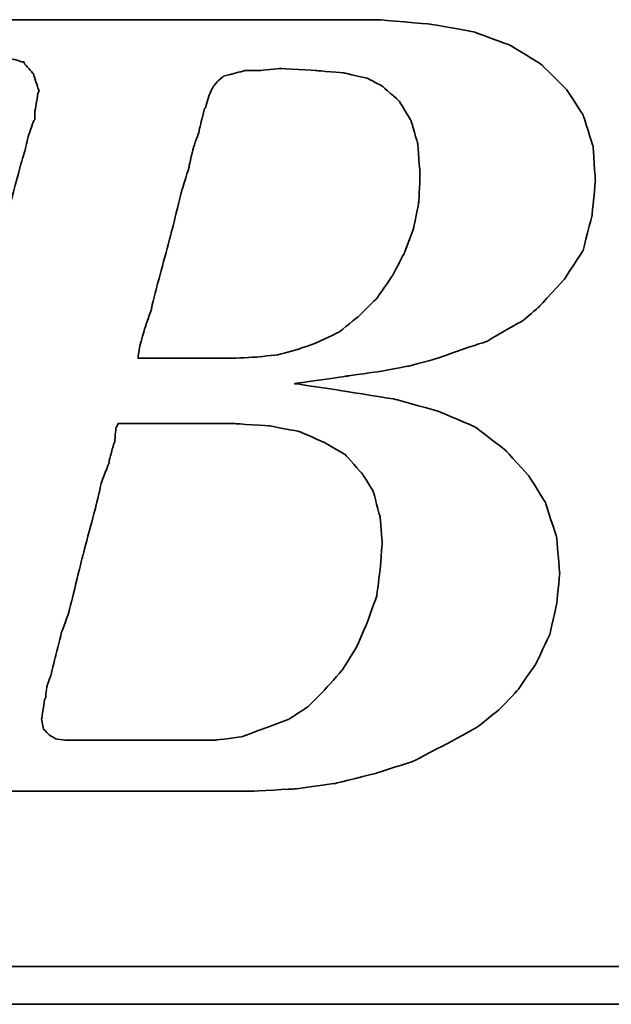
# Model space of a CAD drawing. Header units: millimetres. Extents: x 452 to 870, y -237 to -81.
# Tile 31 of 50: x 754.69 to 759.23, y -187.79 to -180.22. Entities that reach past the tile are written whole.
import ezdxf

# ---------------------------------------------------------------- set-up
doc = ezdxf.new("R2010")
doc.units = ezdxf.units.MM
doc.layers.add('DIM', color=4, linetype='CONTINUOUS')
doc.layers.add('layer 1', color=7, linetype='CONTINUOUS')

# ---------------------------------------------------------------- blocks, each defined once
blk = doc.blocks.new('TBI MOTION logo(完整正式版)')
at = {"layer": 'layer 1', "color": 22, "lineweight": 35}
for points, knots in [([(-64.65375, -6.86375), (-64.65375, -6.86375), (-64.84375, -7.29625), (-64.84375, -7.29625), (-64.84375, -7.29625), (-64.84375, -7.29625), (-64.86875, -7.34375), (-64.86875, -7.34375), (-64.86875, -7.34375), (-64.86875, -7.34375), (-64.86875, -7.36875), (-64.86875, -7.36875), (-64.86875, -7.36875), (-64.86875, -7.36875), (-65.15375, -7.65375), (-65.15375, -7.65375), (-65.15375, -7.65375), (-65.15375, -7.65375), (-65.17875, -7.65375), (-65.17875, -7.65375), (-65.17875, -7.65375), (-65.17875, -7.65375), (-65.20375, -7.67875), (-65.20375, -7.67875), (-65.20375, -7.67875), (-65.20375, -7.67875), (-65.58875, -7.87125), (-65.58875, -7.87125), (-65.58875, -7.87125), (-65.58875, -7.87125), (-65.63375, -7.87125), (-65.63375, -7.87125), (-65.63375, -7.87125), (-65.63375, -7.87125), (-65.65875, -7.89375), (-65.65875, -7.89375), (-65.65875, -7.89375), (-65.65875, -7.89375), (-66.09375, -7.94375), (-66.09375, -7.94375), (-66.09375, -7.94375), (-66.09375, -7.94375), (-66.11375, -7.94375), (-66.11375, -7.94375), (-66.11375, -7.94375), (-66.11375, -7.94375), (-66.16375, -7.94375), (-66.16375, -7.94375), (-66.16375, -7.94375), (-66.16375, -7.94375), (-66.30875, -7.94375), (-66.30875, -7.94375), (-66.30875, -7.94375), (-66.30875, -7.94375), (-66.69375, -7.94375), (-66.69375, -7.94375), (-66.69375, -7.94375), (-66.69375, -7.94375), (-67.07375, -7.94375), (-67.07375, -7.94375), (-67.07375, -7.94375), (-67.07375, -7.94375), (-67.12375, -7.94375), (-67.12375, -7.94375), (-67.12375, -7.94375), (-67.12375, -7.94375), (-67.12375, -7.96625), (-67.12375, -7.96625), (-67.12375, -7.96625), (-67.12375, -7.96625), (-67.14875, -7.99125), (-67.14875, -7.99125), (-67.14875, -7.99125), (-67.14875, -7.99125), (-67.24375, -8.34875), (-67.24375, -8.34875), (-67.24375, -8.34875), (-67.24375, -8.34875), (-67.31375, -8.68625), (-67.31375, -8.68625), (-67.31375, -8.68625), (-67.31375, -8.68625), (-67.26875, -8.68625), (-67.26875, -8.68625), (-67.26875, -8.68625), (-67.26875, -8.68625), (-67.07375, -8.68625), (-67.07375, -8.68625), (-67.07375, -8.68625), (-67.07375, -8.68625), (-66.54875, -8.68625), (-66.54875, -8.68625), (-66.54875, -8.68625), (-66.54875, -8.68625), (-65.82625, -8.68625), (-65.82625, -8.68625), (-65.82625, -8.68625), (-65.82625, -8.68625), (-65.01375, -8.68625), (-65.01375, -8.68625), (-65.01375, -8.68625), (-65.01375, -8.68625), (-64.05375, -8.68625), (-64.05375, -8.68625), (-64.05375, -8.68625), (-64.05375, -8.68625), (-62.08375, -8.68625), (-62.08375, -8.68625), (-62.08375, -8.68625), (-62.08375, -8.68625), (-60.06875, -8.68625), (-60.06875, -8.68625), (-60.06875, -8.68625), (-60.06875, -8.68625), (-59.10875, -8.68625), (-59.10875, -8.68625), (-59.10875, -8.68625), (-59.10875, -8.68625), (-58.29375, -8.68625), (-58.29375, -8.68625), (-58.29375, -8.68625), (-58.29375, -8.68625), (-57.57375, -8.68625), (-57.57375, -8.68625), (-57.57375, -8.68625), (-57.57375, -8.68625), (-57.04875, -8.68625), (-57.04875, -8.68625), (-57.04875, -8.68625), (-57.04875, -8.68625), (-56.85375, -8.68625), (-56.85375, -8.68625), (-56.85375, -8.68625), (-56.85375, -8.68625), (-56.70875, -8.68625), (-56.70875, -8.68625), (-56.70875, -8.68625), (-56.70875, -8.68625), (-56.61375, -8.68625), (-56.61375, -8.68625), (-56.61375, -8.68625), (-56.61375, -8.68625), (-56.56875, -8.68625), (-56.56875, -8.68625), (-56.56875, -8.68625), (-56.56875, -8.68625), (-55.65375, -8.63875), (-55.65375, -8.63875), (-55.65375, -8.63875), (-55.65375, -8.63875), (-54.76875, -8.51875), (-54.76875, -8.51875), (-54.76875, -8.51875), (-54.76875, -8.51875), (-53.90375, -8.30375), (-53.90375, -8.30375), (-53.90375, -8.30375), (-53.90375, -8.30375), (-53.08875, -8.03875), (-53.08875, -8.03875), (-53.08875, -8.03875), (-53.08875, -8.03875), (-52.34375, -7.65375), (-52.34375, -7.65375), (-52.34375, -7.65375), (-52.34375, -7.65375), (-51.69875, -7.29625), (-51.69875, -7.29625), (-51.69875, -7.29625), (-51.69875, -7.29625), (-51.21875, -6.91125), (-51.21875, -6.91125), (-51.21875, -6.91125), (-51.21875, -6.91125), (-50.83375, -6.50375), (-50.83375, -6.50375), (-50.83375, -6.50375), (-50.83375, -6.50375), (-50.44875, -5.94875), (-50.44875, -5.94875), (-50.44875, -5.94875), (-50.44875, -5.94875), (-50.13875, -5.30375), (-50.13875, -5.30375), (-50.13875, -5.30375), (-50.13875, -5.30375), (-49.99375, -4.65375), (-49.99375, -4.65375), (-49.99375, -4.65375), (-49.99375, -4.65375), (-49.92375, -3.98375), (-49.92375, -3.98375), (-49.92375, -3.98375), (-49.92375, -3.98375), (-49.99375, -3.19374), (-49.99375, -3.19374), (-49.99375, -3.19374), (-49.99375, -3.19374), (-50.23374, -2.44874), (-50.23374, -2.44874), (-50.23374, -2.44874), (-50.23374, -2.44874), (-50.59375, -1.87374), (-50.59375, -1.87374), (-50.59375, -1.87374), (-50.59375, -1.87374), (-51.09875, -1.31874), (-51.09875, -1.31874), (-51.09875, -1.31874), (-51.09875, -1.31874), (-51.74375, -0.81875), (-51.74375, -0.81875), (-51.74375, -0.81875), (-51.74375, -0.81875), (-52.53875, -0.48125), (-52.53875, -0.48125), (-52.53875, -0.48125), (-52.53875, -0.48125), (-53.47375, -0.21875), (-53.47375, -0.21875), (-53.47375, -0.21875), (-53.47375, -0.21875), (-54.52875, -0.04874), (-54.52875, -0.04874), (-54.52875, -0.04874), (-54.52875, -0.04874), (-55.65375, 0.12125), (-55.65375, 0.12125), (-55.65375, 0.12125), (-55.65375, 0.12125), (-54.50375, 0.28624), (-54.50375, 0.28624), (-54.50375, 0.28624), (-54.50375, 0.28624), (-53.83375, 0.38124), (-53.83375, 0.38124), (-53.83375, 0.38124), (-53.83375, 0.38124), (-53.18375, 0.50125), (-53.18375, 0.50125), (-53.18375, 0.50125), (-53.18375, 0.50125), (-52.55875, 0.66874), (-52.55875, 0.66874), (-52.55875, 0.66874), (-52.55875, 0.66874), (-52.03375, 0.86124), (-52.03375, 0.86124), (-52.03375, 0.86124), (-52.03375, 0.86124), (-51.50374, 1.03124), (-51.50374, 1.03124), (-51.50374, 1.03124), (-51.50374, 1.03124), (-51.09875, 1.27125), (-51.09875, 1.27125), (-51.09875, 1.27125), (-51.09875, 1.27125), (-50.71375, 1.48624), (-50.71375, 1.48624), (-50.71375, 1.48624), (-50.71375, 1.48624), (-50.37625, 1.77625), (-50.37625, 1.77625), (-50.37625, 1.77625), (-50.37625, 1.77625), (-49.82375, 2.37625), (-49.82375, 2.37625), (-49.82375, 2.37625), (-49.82375, 2.37625), (-49.41875, 2.99625), (-49.41875, 2.99625), (-49.41875, 2.99625), (-49.41875, 2.99625), (-49.22375, 3.76625), (-49.22375, 3.76625), (-49.22375, 3.76625), (-49.22375, 3.76625), (-49.15375, 4.50874), (-49.15375, 4.50874), (-49.15375, 4.50874), (-49.15375, 4.50874), (-49.20375, 5.25125), (-49.20375, 5.25125), (-49.20375, 5.25125), (-49.20375, 5.25125), (-49.41875, 5.92625), (-49.41875, 5.92625), (-49.41875, 5.92625), (-49.41875, 5.92625), (-49.77875, 6.47625), (-49.77875, 6.47625), (-49.77875, 6.47625), (-49.77875, 6.47625), (-50.33125, 7.02624), (-50.33125, 7.02624), (-50.33125, 7.02624), (-50.33125, 7.02624), (-51.00125, 7.43625), (-51.00125, 7.43625), (-51.00125, 7.43625), (-51.00125, 7.43625), (-51.79375, 7.72625), (-51.79375, 7.72625), (-51.79375, 7.72625), (-51.79375, 7.72625), (-52.72875, 7.89124), (-52.72875, 7.89124), (-52.72875, 7.89124), (-52.72875, 7.89124), (-53.83375, 7.98625), (-53.83375, 7.98625), (-53.83375, 7.98625), (-53.83375, 7.98625), (-53.92875, 7.98625), (-53.92875, 7.98625), (-53.92875, 7.98625), (-53.92875, 7.98625), (-54.26375, 7.98625), (-54.26375, 7.98625), (-54.26375, 7.98625), (-54.26375, 7.98625), (-54.74375, 7.98625), (-54.74375, 7.98625), (-54.74375, 7.98625), (-54.74375, 7.98625), (-55.36875, 7.98625), (-55.36875, 7.98625), (-55.36875, 7.98625), (-55.36875, 7.98625), (-56.13375, 7.98625), (-56.13375, 7.98625), (-56.13375, 7.98625), (-56.13375, 7.98625), (-56.94875, 7.98625), (-56.94875, 7.98625), (-56.94875, 7.98625), (-56.94875, 7.98625), (-58.77625, 7.98625), (-58.77625, 7.98625), (-58.77625, 7.98625), (-58.77625, 7.98625), (-60.59875, 7.98625), (-60.59875, 7.98625), (-60.59875, 7.98625), (-60.59875, 7.98625), (-61.41375, 7.98625), (-61.41375, 7.98625), (-61.41375, 7.98625), (-61.41375, 7.98625), (-62.17875, 7.98625), (-62.17875, 7.98625), (-62.17875, 7.98625), (-62.17875, 7.98625), (-62.80375, 7.98625), (-62.80375, 7.98625), (-62.80375, 7.98625), (-62.80375, 7.98625), (-63.30625, 7.98625), (-63.30625, 7.98625), (-63.30625, 7.98625), (-63.30625, 7.98625), (-63.57375, 7.98625), (-63.57375, 7.98625), (-63.57375, 7.98625), (-63.57375, 7.98625), (-63.57375, 7.96375), (-63.57375, 7.96375), (-63.57375, 7.96375), (-63.57375, 7.96375), (-63.59875, 7.94125), (-63.59875, 7.94125), (-63.59875, 7.94125), (-63.59875, 7.94125), (-63.69375, 7.55625), (-63.69375, 7.55625), (-63.69375, 7.55625), (-63.69375, 7.55625), (-63.76375, 7.24624), (-63.76375, 7.24624), (-63.76375, 7.24624), (-63.76375, 7.24624), (-63.23875, 7.24624), (-63.23875, 7.24624), (-63.23875, 7.24624), (-63.23875, 7.24624), (-62.75875, 7.24624), (-62.75875, 7.24624), (-62.75875, 7.24624), (-62.75875, 7.24624), (-62.61125, 7.24624), (-62.61125, 7.24624), (-62.61125, 7.24624), (-62.61125, 7.24624), (-62.56625, 7.24624), (-62.56625, 7.24624), (-62.56625, 7.24624), (-62.56625, 7.24624), (-62.22875, 7.24624), (-62.22875, 7.24624), (-62.22875, 7.24624), (-62.22875, 7.24624), (-62.20375, 7.24624), (-62.20375, 7.24624), (-62.20375, 7.24624), (-62.20375, 7.24624), (-62.17875, 7.21875), (-62.17875, 7.21875), (-62.17875, 7.21875), (-62.17875, 7.21875), (-61.96375, 7.17125), (-61.96375, 7.17125), (-61.96375, 7.17125), (-61.96375, 7.17125), (-61.72375, 7.12624), (-61.72375, 7.12624), (-61.72375, 7.12624), (-61.72375, 7.12624), (-61.70375, 7.12624), (-61.70375, 7.12624), (-61.70375, 7.12624), (-61.70375, 7.12624), (-61.55875, 7.07624), (-61.55875, 7.07624), (-61.55875, 7.07624), (-61.55875, 7.07624), (-61.50875, 7.07624), (-61.50875, 7.07624), (-61.50875, 7.07624), (-61.50875, 7.07624), (-61.48375, 7.02624), (-61.48375, 7.02624), (-61.48375, 7.02624), (-61.48375, 7.02624), (-61.31875, 6.83375), (-61.31875, 6.83375), (-61.31875, 6.83375), (-61.31875, 6.83375), (-61.29375, 6.81125), (-61.29375, 6.81125), (-61.29375, 6.81125), (-61.29375, 6.81125), (-61.29375, 6.78625), (-61.29375, 6.78625), (-61.29375, 6.78625), (-61.29375, 6.78625), (-61.19875, 6.50124), (-61.19875, 6.50124), (-61.19875, 6.50124), (-61.19875, 6.50124), (-61.17375, 6.45124), (-61.17375, 6.45124), (-61.17375, 6.45124), (-61.17375, 6.45124), (-61.19875, 6.40625), (-61.19875, 6.40625), (-61.19875, 6.40625), (-61.19875, 6.40625), (-61.26875, 5.99624), (-61.26875, 5.99624), (-61.26875, 5.99624), (-61.26875, 5.99624), (-61.26875, 5.85125), (-61.26875, 5.85125), (-61.26875, 5.85125), (-61.26875, 5.85125), (-61.26875, 5.82625), (-61.26875, 5.82625), (-61.26875, 5.82625), (-61.26875, 5.82625), (-61.29375, 5.80625), (-61.29375, 5.80625), (-61.29375, 5.80625), (-61.29375, 5.80625), (-61.34125, 5.66125), (-61.34125, 5.66125), (-61.34125, 5.66125), (-61.34125, 5.66125), (-61.41375, 5.44625), (-61.41375, 5.44625), (-61.41375, 5.44625), (-61.41375, 5.44625), (-61.48375, 5.15625), (-61.48375, 5.15625), (-61.48375, 5.15625), (-61.48375, 5.15625), (-61.58375, 4.82124), (-61.58375, 4.82124), (-61.58375, 4.82124), (-61.58375, 4.82124), (-61.79875, 4.00375), (-61.79875, 4.00375), (-61.79875, 4.00375), (-61.79875, 4.00375), (-62.05875, 2.99625), (-62.05875, 2.99625), (-62.05875, 2.99625), (-62.05875, 2.99625), (-62.34875, 1.91625), (-62.34875, 1.91625), (-62.34875, 1.91625), (-62.34875, 1.91625), (-62.97375, -0.41124), (-62.97375, -0.41124), (-62.97375, -0.41124), (-62.97375, -0.41124), (-63.59875, -2.75875), (-63.59875, -2.75875), (-63.59875, -2.75875), (-63.59875, -2.75875), (-63.88375, -3.86374), (-63.88375, -3.86374), (-63.88375, -3.86374), (-63.88375, -3.86374), (-64.14875, -4.82374), (-64.14875, -4.82374), (-64.14875, -4.82374), (-64.14875, -4.82374), (-64.36375, -5.64125), (-64.36375, -5.64125), (-64.36375, -5.64125), (-64.36375, -5.64125), (-64.43625, -5.97625), (-64.43625, -5.97625), (-64.43625, -5.97625), (-64.43625, -5.97625), (-64.50875, -6.28625), (-64.50875, -6.28625), (-64.50875, -6.28625), (-64.50875, -6.28625), (-64.50875, -6.30875), (-64.50875, -6.30875), (-64.50875, -6.30875), (-64.50875, -6.30875), (-64.57875, -6.50375), (-64.57875, -6.50375), (-64.57875, -6.50375), (-64.57875, -6.50375), (-64.62875, -6.69625), (-64.62875, -6.69625), (-64.62875, -6.69625), (-64.62875, -6.69625), (-64.62875, -6.76875), (-64.62875, -6.76875), (-64.62875, -6.76875), (-64.62875, -6.76875), (-64.62875, -6.81375), (-64.62875, -6.81375), (-64.62875, -6.81375), (-64.62875, -6.81375), (-64.62875, -6.83875), (-64.62875, -6.83875), (-64.62875, -6.83875), (-64.62875, -6.83875), (-64.65375, -6.86375), (-64.65375, -6.86375)], [0, 0, 0, 0, 0.00719424, 0.00719424, 0.00719424, 0.00719425, 0.01438849, 0.01438849, 0.01438849, 0.0143885, 0.02158273, 0.02158273, 0.02158273, 0.02158274, 0.02877698, 0.02877698, 0.02877698, 0.02877699, 0.03597122, 0.03597122, 0.03597122, 0.03597123, 0.04316547, 0.04316547, 0.04316547, 0.04316548, 0.05035971, 0.05035971, 0.05035971, 0.05035972, 0.05755396, 0.05755396, 0.05755396, 0.05755397, 0.0647482, 0.0647482, 0.0647482, 0.06474821, 0.07194245, 0.07194245, 0.07194245, 0.07194246, 0.07913669, 0.07913669, 0.07913669, 0.0791367, 0.08633094, 0.08633094, 0.08633094, 0.08633095, 0.09352518, 0.09352518, 0.09352518, 0.09352519, 0.10071942, 0.10071942, 0.10071942, 0.10071943, 0.10791367, 0.10791367, 0.10791367, 0.10791368, 0.11510791, 0.11510791, 0.11510791, 0.11510792, 0.12230216, 0.12230216, 0.12230216, 0.12230217, 0.1294964, 0.1294964, 0.1294964, 0.12949641, 0.13669065, 0.13669065, 0.13669065, 0.13669066, 0.14388489, 0.14388489, 0.14388489, 0.1438849, 0.15107914, 0.15107914, 0.15107914, 0.15107915, 0.15827338, 0.15827338, 0.15827338, 0.15827339, 0.16546763, 0.16546763, 0.16546763, 0.16546764, 0.17266187, 0.17266187, 0.17266187, 0.17266188, 0.17985612, 0.17985612, 0.17985612, 0.17985613, 0.18705036, 0.18705036, 0.18705036, 0.18705037, 0.1942446, 0.1942446, 0.1942446, 0.19424461, 0.20143885, 0.20143885, 0.20143885, 0.20143886, 0.20863309, 0.20863309, 0.20863309, 0.2086331, 0.21582734, 0.21582734, 0.21582734, 0.21582735, 0.22302158, 0.22302158, 0.22302158, 0.22302159, 0.23021583, 0.23021583, 0.23021583, 0.23021584, 0.23741007, 0.23741007, 0.23741007, 0.23741008, 0.24460432, 0.24460432, 0.24460432, 0.24460433, 0.25179856, 0.25179856, 0.25179856, 0.25179857, 0.25899281, 0.25899281, 0.25899281, 0.25899282, 0.26618705, 0.26618705, 0.26618705, 0.26618706, 0.27338129, 0.27338129, 0.27338129, 0.2733813, 0.28057554, 0.28057554, 0.28057554, 0.28057555, 0.28776978, 0.28776978, 0.28776978, 0.28776979, 0.29496403, 0.29496403, 0.29496403, 0.29496404, 0.30215827, 0.30215827, 0.30215827, 0.30215828, 0.30935252, 0.30935252, 0.30935252, 0.30935253, 0.31654676, 0.31654676, 0.31654676, 0.31654677, 0.32374101, 0.32374101, 0.32374101, 0.32374102, 0.33093525, 0.33093525, 0.33093525, 0.33093526, 0.3381295, 0.3381295, 0.3381295, 0.33812951, 0.34532374, 0.34532374, 0.34532374, 0.34532375, 0.35251799, 0.35251799, 0.35251799, 0.352518, 0.35971223, 0.35971223, 0.35971223, 0.35971224, 0.36690647, 0.36690647, 0.36690647, 0.36690648, 0.37410072, 0.37410072, 0.37410072, 0.37410073, 0.38129496, 0.38129496, 0.38129496, 0.38129497, 0.38848921, 0.38848921, 0.38848921, 0.38848922, 0.39568345, 0.39568345, 0.39568345, 0.39568346, 0.4028777, 0.4028777, 0.4028777, 0.40287771, 0.41007194, 0.41007194, 0.41007194, 0.41007195, 0.41726619, 0.41726619, 0.41726619, 0.4172662, 0.42446043, 0.42446043, 0.42446043, 0.42446044, 0.43165468, 0.43165468, 0.43165468, 0.43165469, 0.43884892, 0.43884892, 0.43884892, 0.43884893, 0.44604317, 0.44604317, 0.44604317, 0.44604318, 0.45323741, 0.45323741, 0.45323741, 0.45323742, 0.46043165, 0.46043165, 0.46043165, 0.46043166, 0.4676259, 0.4676259, 0.4676259, 0.46762591, 0.47482014, 0.47482014, 0.47482014, 0.47482015, 0.48201439, 0.48201439, 0.48201439, 0.4820144, 0.48920863, 0.48920863, 0.48920863, 0.48920864, 0.49640288, 0.49640288, 0.49640288, 0.49640289, 0.50359712, 0.50359712, 0.50359712, 0.50359713, 0.51079137, 0.51079137, 0.51079137, 0.51079138, 0.51798561, 0.51798561, 0.51798561, 0.51798562, 0.52517986, 0.52517986, 0.52517986, 0.52517987, 0.5323741, 0.5323741, 0.5323741, 0.53237411, 0.53956835, 0.53956835, 0.53956835, 0.53956836, 0.54676259, 0.54676259, 0.54676259, 0.5467626, 0.55395683, 0.55395683, 0.55395683, 0.55395684, 0.56115108, 0.56115108, 0.56115108, 0.56115109, 0.56834532, 0.56834532, 0.56834532, 0.56834533, 0.57553957, 0.57553957, 0.57553957, 0.57553958, 0.58273381, 0.58273381, 0.58273381, 0.58273382, 0.58992806, 0.58992806, 0.58992806, 0.58992807, 0.5971223, 0.5971223, 0.5971223, 0.59712231, 0.60431655, 0.60431655, 0.60431655, 0.60431656, 0.61151079, 0.61151079, 0.61151079, 0.6115108, 0.61870504, 0.61870504, 0.61870504, 0.61870505, 0.62589928, 0.62589928, 0.62589928, 0.62589929, 0.63309353, 0.63309353, 0.63309353, 0.63309354, 0.64028777, 0.64028777, 0.64028777, 0.64028778, 0.64748201, 0.64748201, 0.64748201, 0.64748202, 0.65467626, 0.65467626, 0.65467626, 0.65467627, 0.6618705, 0.6618705, 0.6618705, 0.66187051, 0.66906475, 0.66906475, 0.66906475, 0.66906476, 0.67625899, 0.67625899, 0.67625899, 0.676259, 0.68345324, 0.68345324, 0.68345324, 0.68345325, 0.69064748, 0.69064748, 0.69064748, 0.69064749, 0.69784173, 0.69784173, 0.69784173, 0.69784174, 0.70503597, 0.70503597, 0.70503597, 0.70503598, 0.71223022, 0.71223022, 0.71223022, 0.71223023, 0.71942446, 0.71942446, 0.71942446, 0.71942447, 0.72661871, 0.72661871, 0.72661871, 0.72661872, 0.73381295, 0.73381295, 0.73381295, 0.73381296, 0.74100719, 0.74100719, 0.74100719, 0.7410072, 0.74820144, 0.74820144, 0.74820144, 0.74820145, 0.75539568, 0.75539568, 0.75539568, 0.75539569, 0.76258993, 0.76258993, 0.76258993, 0.76258994, 0.76978417, 0.76978417, 0.76978417, 0.76978418, 0.77697842, 0.77697842, 0.77697842, 0.77697843, 0.78417266, 0.78417266, 0.78417266, 0.78417267, 0.79136691, 0.79136691, 0.79136691, 0.79136692, 0.79856115, 0.79856115, 0.79856115, 0.79856116, 0.8057554, 0.8057554, 0.8057554, 0.80575541, 0.81294964, 0.81294964, 0.81294964, 0.81294965, 0.82014388, 0.82014388, 0.82014388, 0.82014389, 0.82733813, 0.82733813, 0.82733813, 0.82733814, 0.83453237, 0.83453237, 0.83453237, 0.83453238, 0.84172662, 0.84172662, 0.84172662, 0.84172663, 0.84892086, 0.84892086, 0.84892086, 0.84892087, 0.85611511, 0.85611511, 0.85611511, 0.85611512, 0.86330935, 0.86330935, 0.86330935, 0.86330936, 0.8705036, 0.8705036, 0.8705036, 0.87050361, 0.87769784, 0.87769784, 0.87769784, 0.87769785, 0.88489209, 0.88489209, 0.88489209, 0.8848921, 0.89208633, 0.89208633, 0.89208633, 0.89208634, 0.89928058, 0.89928058, 0.89928058, 0.89928059, 0.90647482, 0.90647482, 0.90647482, 0.90647483, 0.91366906, 0.91366906, 0.91366906, 0.91366907, 0.92086331, 0.92086331, 0.92086331, 0.92086332, 0.92805755, 0.92805755, 0.92805755, 0.92805756, 0.9352518, 0.9352518, 0.9352518, 0.93525181, 0.94244604, 0.94244604, 0.94244604, 0.94244605, 0.94964029, 0.94964029, 0.94964029, 0.9496403, 0.95683453, 0.95683453, 0.95683453, 0.95683454, 0.96402878, 0.96402878, 0.96402878, 0.96402879, 0.97122302, 0.97122302, 0.97122302, 0.97122303, 0.97841727, 0.97841727, 0.97841727, 0.97841728, 0.98561151, 0.98561151, 0.98561151, 0.98561152, 0.99280576, 0.99280576, 0.99280576, 0.99280577, 1, 1, 1, 1]), ([(-57.50375, 6.35625), (-57.50375, 6.35625), (-57.57375, 6.11625), (-57.57375, 6.11625), (-57.57375, 6.11625), (-57.57375, 6.11625), (-57.57375, 6.09125), (-57.57375, 6.09125), (-57.57375, 6.09125), (-57.57375, 6.09125), (-57.59875, 6.06625), (-57.59875, 6.06625), (-57.59875, 6.06625), (-57.59875, 6.06625), (-57.64875, 5.87625), (-57.64875, 5.87625), (-57.64875, 5.87625), (-57.64875, 5.87625), (-57.71875, 5.58875), (-57.71875, 5.58875), (-57.71875, 5.58875), (-57.71875, 5.58875), (-57.71875, 5.56625), (-57.71875, 5.56625), (-57.71875, 5.56625), (-57.71875, 5.56625), (-57.83875, 5.23125), (-57.83875, 5.23125), (-57.83875, 5.23125), (-57.83875, 5.23125), (-57.93625, 4.82124), (-57.93625, 4.82124), (-57.93625, 4.82124), (-57.93625, 4.82124), (-57.93625, 4.79624), (-57.93625, 4.79624), (-57.93625, 4.79624), (-57.93625, 4.79624), (-58.07875, 4.34125), (-58.07875, 4.34125), (-58.07875, 4.34125), (-58.07875, 4.34125), (-58.34375, 3.28625), (-58.34375, 3.28625), (-58.34375, 3.28625), (-58.34375, 3.28625), (-58.62875, 2.23124), (-58.62875, 2.23124), (-58.62875, 2.23124), (-58.62875, 2.23124), (-58.74875, 1.75125), (-58.74875, 1.75125), (-58.74875, 1.75125), (-58.74875, 1.75125), (-58.74875, 1.72625), (-58.74875, 1.72625), (-58.74875, 1.72625), (-58.74875, 1.72625), (-58.89375, 1.31625), (-58.89375, 1.31625), (-58.89375, 1.31625), (-58.89375, 1.31625), (-58.98875, 0.98124), (-58.98875, 0.98124), (-58.98875, 0.98124), (-58.98875, 0.98124), (-59.03875, 0.71625), (-59.03875, 0.71625), (-59.03875, 0.71625), (-59.03875, 0.71625), (-59.03875, 0.66874), (-59.03875, 0.66874), (-59.03875, 0.66874), (-59.03875, 0.66874), (-58.91875, 0.66874), (-58.91875, 0.66874), (-58.91875, 0.66874), (-58.91875, 0.66874), (-58.53375, 0.66874), (-58.53375, 0.66874), (-58.53375, 0.66874), (-58.53375, 0.66874), (-58.10375, 0.66874), (-58.10375, 0.66874), (-58.10375, 0.66874), (-58.10375, 0.66874), (-57.66875, 0.66874), (-57.66875, 0.66874), (-57.66875, 0.66874), (-57.66875, 0.66874), (-57.33375, 0.66874), (-57.33375, 0.66874), (-57.33375, 0.66874), (-57.33375, 0.66874), (-57.09375, 0.66874), (-57.09375, 0.66874), (-57.09375, 0.66874), (-57.09375, 0.66874), (-56.99875, 0.66874), (-56.99875, 0.66874), (-56.99875, 0.66874), (-56.99875, 0.66874), (-56.49375, 0.69374), (-56.49375, 0.69374), (-56.49375, 0.69374), (-56.49375, 0.69374), (-56.01375, 0.74374), (-56.01375, 0.74374), (-56.01375, 0.74374), (-56.01375, 0.74374), (-55.58375, 0.86124), (-55.58375, 0.86124), (-55.58375, 0.86124), (-55.58375, 0.86124), (-55.17375, 1.00624), (-55.17375, 1.00624), (-55.17375, 1.00624), (-55.17375, 1.00624), (-54.67375, 1.24625), (-54.67375, 1.24625), (-54.67375, 1.24625), (-54.67375, 1.24625), (-54.26375, 1.58124), (-54.26375, 1.58124), (-54.26375, 1.58124), (-54.26375, 1.58124), (-53.87875, 1.96374), (-53.87875, 1.96374), (-53.87875, 1.96374), (-53.87875, 1.96374), (-53.54375, 2.44625), (-53.54375, 2.44625), (-53.54375, 2.44625), (-53.54375, 2.44625), (-53.27875, 2.95125), (-53.27875, 2.95125), (-53.27875, 2.95125), (-53.27875, 2.95125), (-53.08875, 3.45124), (-53.08875, 3.45124), (-53.08875, 3.45124), (-53.08875, 3.45124), (-52.96875, 4.05124), (-52.96875, 4.05124), (-52.96875, 4.05124), (-52.96875, 4.05124), (-52.94375, 4.65125), (-52.94375, 4.65125), (-52.94375, 4.65125), (-52.94375, 4.65125), (-52.99375, 5.30125), (-52.99375, 5.30125), (-52.99375, 5.30125), (-52.99375, 5.30125), (-53.13875, 5.80625), (-53.13875, 5.80625), (-53.13875, 5.80625), (-53.13875, 5.80625), (-53.39875, 6.23625), (-53.39875, 6.23625), (-53.39875, 6.23625), (-53.39875, 6.23625), (-53.75875, 6.54875), (-53.75875, 6.54875), (-53.75875, 6.54875), (-53.75875, 6.54875), (-54.07375, 6.71625), (-54.07375, 6.71625), (-54.07375, 6.71625), (-54.07375, 6.71625), (-54.57375, 6.83375), (-54.57375, 6.83375), (-54.57375, 6.83375), (-54.57375, 6.83375), (-55.17375, 6.88625), (-55.17375, 6.88625), (-55.17375, 6.88625), (-55.17375, 6.88625), (-55.96875, 6.93125), (-55.96875, 6.93125), (-55.96875, 6.93125), (-55.96875, 6.93125), (-56.39875, 6.88625), (-56.39875, 6.88625), (-56.39875, 6.88625), (-56.39875, 6.88625), (-56.42125, 6.88625), (-56.42125, 6.88625), (-56.42125, 6.88625), (-56.42125, 6.88625), (-56.73375, 6.88625), (-56.73375, 6.88625), (-56.73375, 6.88625), (-56.73375, 6.88625), (-56.99875, 6.81125), (-56.99875, 6.81125), (-56.99875, 6.81125), (-56.99875, 6.81125), (-57.02375, 6.81125), (-57.02375, 6.81125), (-57.02375, 6.81125), (-57.02375, 6.81125), (-57.18875, 6.76625), (-57.18875, 6.76625), (-57.18875, 6.76625), (-57.18875, 6.76625), (-57.30875, 6.66625), (-57.30875, 6.66625), (-57.30875, 6.66625), (-57.30875, 6.66625), (-57.40875, 6.54875), (-57.40875, 6.54875), (-57.40875, 6.54875), (-57.40875, 6.54875), (-57.50375, 6.35625), (-57.50375, 6.35625)], [0, 0, 0, 0, 0.01851852, 0.01851852, 0.01851852, 0.01851853, 0.03703704, 0.03703704, 0.03703704, 0.03703705, 0.05555556, 0.05555556, 0.05555556, 0.05555557, 0.07407407, 0.07407407, 0.07407407, 0.07407408, 0.09259259, 0.09259259, 0.09259259, 0.0925926, 0.11111111, 0.11111111, 0.11111111, 0.11111112, 0.12962963, 0.12962963, 0.12962963, 0.12962964, 0.14814815, 0.14814815, 0.14814815, 0.14814816, 0.16666667, 0.16666667, 0.16666667, 0.16666668, 0.18518519, 0.18518519, 0.18518519, 0.1851852, 0.2037037, 0.2037037, 0.2037037, 0.20370371, 0.22222222, 0.22222222, 0.22222222, 0.22222223, 0.24074074, 0.24074074, 0.24074074, 0.24074075, 0.25925926, 0.25925926, 0.25925926, 0.25925927, 0.27777778, 0.27777778, 0.27777778, 0.27777779, 0.2962963, 0.2962963, 0.2962963, 0.29629631, 0.31481481, 0.31481481, 0.31481481, 0.31481482, 0.33333333, 0.33333333, 0.33333333, 0.33333334, 0.35185185, 0.35185185, 0.35185185, 0.35185186, 0.37037037, 0.37037037, 0.37037037, 0.37037038, 0.38888889, 0.38888889, 0.38888889, 0.3888889, 0.40740741, 0.40740741, 0.40740741, 0.40740742, 0.42592593, 0.42592593, 0.42592593, 0.42592594, 0.44444444, 0.44444444, 0.44444444, 0.44444445, 0.46296296, 0.46296296, 0.46296296, 0.46296297, 0.48148148, 0.48148148, 0.48148148, 0.48148149, 0.5, 0.5, 0.5, 0.50000001, 0.51851852, 0.51851852, 0.51851852, 0.51851853, 0.53703704, 0.53703704, 0.53703704, 0.53703705, 0.55555556, 0.55555556, 0.55555556, 0.55555557, 0.57407407, 0.57407407, 0.57407407, 0.57407408, 0.59259259, 0.59259259, 0.59259259, 0.5925926, 0.61111111, 0.61111111, 0.61111111, 0.61111112, 0.62962963, 0.62962963, 0.62962963, 0.62962964, 0.64814815, 0.64814815, 0.64814815, 0.64814816, 0.66666667, 0.66666667, 0.66666667, 0.66666668, 0.68518519, 0.68518519, 0.68518519, 0.6851852, 0.7037037, 0.7037037, 0.7037037, 0.70370371, 0.72222222, 0.72222222, 0.72222222, 0.72222223, 0.74074074, 0.74074074, 0.74074074, 0.74074075, 0.75925926, 0.75925926, 0.75925926, 0.75925927, 0.77777778, 0.77777778, 0.77777778, 0.77777779, 0.7962963, 0.7962963, 0.7962963, 0.79629631, 0.81481481, 0.81481481, 0.81481481, 0.81481482, 0.83333333, 0.83333333, 0.83333333, 0.83333334, 0.85185185, 0.85185185, 0.85185185, 0.85185186, 0.87037037, 0.87037037, 0.87037037, 0.87037038, 0.88888889, 0.88888889, 0.88888889, 0.8888889, 0.90740741, 0.90740741, 0.90740741, 0.90740742, 0.92592593, 0.92592593, 0.92592593, 0.92592594, 0.94444444, 0.94444444, 0.94444444, 0.94444445, 0.96296296, 0.96296296, 0.96296296, 0.96296297, 0.98148148, 0.98148148, 0.98148148, 0.98148149, 1, 1, 1, 1]), ([(-61.03125, -6.57375), (-61.03125, -6.57375), (-61.03125, -6.67125), (-61.03125, -6.67125), (-61.03125, -6.67125), (-61.03125, -6.67125), (-61.05375, -6.69625), (-61.05375, -6.69625), (-61.05375, -6.69625), (-61.05375, -6.69625), (-61.12375, -7.12875), (-61.12375, -7.12875), (-61.12375, -7.12875), (-61.12375, -7.12875), (-61.07875, -7.34375), (-61.07875, -7.34375), (-61.07875, -7.34375), (-61.07875, -7.34375), (-60.93375, -7.48875), (-60.93375, -7.48875), (-60.93375, -7.48875), (-60.93375, -7.48875), (-60.81375, -7.55625), (-60.81375, -7.55625), (-60.81375, -7.55625), (-60.81375, -7.55625), (-60.62375, -7.58375), (-60.62375, -7.58375), (-60.62375, -7.58375), (-60.62375, -7.58375), (-60.30875, -7.58375), (-60.30875, -7.58375), (-60.30875, -7.58375), (-60.30875, -7.58375), (-59.97375, -7.58375), (-59.97375, -7.58375), (-59.97375, -7.58375), (-59.97375, -7.58375), (-59.87875, -7.58375), (-59.87875, -7.58375), (-59.87875, -7.58375), (-59.87875, -7.58375), (-59.63625, -7.58375), (-59.63625, -7.58375), (-59.63625, -7.58375), (-59.63625, -7.58375), (-58.96875, -7.58375), (-58.96875, -7.58375), (-58.96875, -7.58375), (-58.96875, -7.58375), (-58.29375, -7.58375), (-58.29375, -7.58375), (-58.29375, -7.58375), (-58.29375, -7.58375), (-58.05375, -7.58375), (-58.05375, -7.58375), (-58.05375, -7.58375), (-58.05375, -7.58375), (-57.98375, -7.58375), (-57.98375, -7.58375), (-57.98375, -7.58375), (-57.98375, -7.58375), (-57.35875, -7.58375), (-57.35875, -7.58375), (-57.35875, -7.58375), (-57.35875, -7.58375), (-56.78375, -7.50875), (-56.78375, -7.50875), (-56.78375, -7.50875), (-56.78375, -7.50875), (-56.27875, -7.31875), (-56.27875, -7.31875), (-56.27875, -7.31875), (-56.27875, -7.31875), (-55.77375, -7.12875), (-55.77375, -7.12875), (-55.77375, -7.12875), (-55.77375, -7.12875), (-55.36875, -6.86375), (-55.36875, -6.86375), (-55.36875, -6.86375), (-55.36875, -6.86375), (-55.00875, -6.50375), (-55.00875, -6.50375), (-55.00875, -6.50375), (-55.00875, -6.50375), (-54.62375, -6.06875), (-54.62375, -6.06875), (-54.62375, -6.06875), (-54.62375, -6.06875), (-54.31375, -5.56875), (-54.31375, -5.56875), (-54.31375, -5.56875), (-54.31375, -5.56875), (-54.07375, -5.01625), (-54.07375, -5.01625), (-54.07375, -5.01625), (-54.07375, -5.01625), (-53.87875, -4.46374), (-53.87875, -4.46374), (-53.87875, -4.46374), (-53.87875, -4.46374), (-53.80875, -3.91375), (-53.80875, -3.91375), (-53.80875, -3.91375), (-53.80875, -3.91375), (-53.75875, -3.31375), (-53.75875, -3.31375), (-53.75875, -3.31375), (-53.75875, -3.31375), (-53.80875, -2.75875), (-53.80875, -2.75875), (-53.80875, -2.75875), (-53.80875, -2.75875), (-53.95375, -2.20875), (-53.95375, -2.20875), (-53.95375, -2.20875), (-53.95375, -2.20875), (-54.19375, -1.82625), (-54.19375, -1.82625), (-54.19375, -1.82625), (-54.19375, -1.82625), (-54.55375, -1.41875), (-54.55375, -1.41875), (-54.55375, -1.41875), (-54.55375, -1.41875), (-55.00875, -1.15125), (-55.00875, -1.15125), (-55.00875, -1.15125), (-55.00875, -1.15125), (-55.56125, -0.91375), (-55.56125, -0.91375), (-55.56125, -0.91375), (-55.56125, -0.91375), (-56.18125, -0.79375), (-56.18125, -0.79375), (-56.18125, -0.79375), (-56.18125, -0.79375), (-56.94875, -0.74374), (-56.94875, -0.74374), (-56.94875, -0.74374), (-56.94875, -0.74374), (-56.99875, -0.74374), (-56.99875, -0.74374), (-56.99875, -0.74374), (-56.99875, -0.74374), (-57.09375, -0.74374), (-57.09375, -0.74374), (-57.09375, -0.74374), (-57.09375, -0.74374), (-57.38375, -0.74374), (-57.38375, -0.74374), (-57.38375, -0.74374), (-57.38375, -0.74374), (-57.76875, -0.74374), (-57.76875, -0.74374), (-57.76875, -0.74374), (-57.76875, -0.74374), (-58.24625, -0.74374), (-58.24625, -0.74374), (-58.24625, -0.74374), (-58.24625, -0.74374), (-58.72875, -0.74374), (-58.72875, -0.74374), (-58.72875, -0.74374), (-58.72875, -0.74374), (-59.20875, -0.74374), (-59.20875, -0.74374), (-59.20875, -0.74374), (-59.20875, -0.74374), (-59.46875, -0.74374), (-59.46875, -0.74374), (-59.46875, -0.74374), (-59.46875, -0.74374), (-59.51625, -0.83875), (-59.51625, -0.83875), (-59.51625, -0.83875), (-59.51625, -0.83875), (-59.54375, -1.15125), (-59.54375, -1.15125), (-59.54375, -1.15125), (-59.54375, -1.15125), (-59.56375, -1.17874), (-59.56375, -1.17874), (-59.56375, -1.17874), (-59.56375, -1.17874), (-59.66375, -1.55875), (-59.66375, -1.55875), (-59.66375, -1.55875), (-59.66375, -1.55875), (-59.66375, -1.58375), (-59.66375, -1.58375), (-59.66375, -1.58375), (-59.66375, -1.58375), (-59.82875, -2.01874), (-59.82875, -2.01874), (-59.82875, -2.01874), (-59.82875, -2.01874), (-59.94875, -2.52125), (-59.94875, -2.52125), (-59.94875, -2.52125), (-59.94875, -2.52125), (-60.23875, -3.62375), (-60.23875, -3.62375), (-60.23875, -3.62375), (-60.23875, -3.62375), (-60.52375, -4.77624), (-60.52375, -4.77624), (-60.52375, -4.77624), (-60.52375, -4.77624), (-60.52375, -4.79874), (-60.52375, -4.79874), (-60.52375, -4.79874), (-60.52375, -4.79874), (-60.69125, -5.25375), (-60.69125, -5.25375), (-60.69125, -5.25375), (-60.69125, -5.25375), (-60.81375, -5.73625), (-60.81375, -5.73625), (-60.81375, -5.73625), (-60.81375, -5.73625), (-60.90875, -6.11875), (-60.90875, -6.11875), (-60.90875, -6.11875), (-60.90875, -6.11875), (-60.90875, -6.14375), (-60.90875, -6.14375), (-60.90875, -6.14375), (-60.90875, -6.14375), (-61.00375, -6.40875), (-61.00375, -6.40875), (-61.00375, -6.40875), (-61.00375, -6.40875), (-61.03125, -6.57375), (-61.03125, -6.57375)], [0, 0, 0, 0, 0.01694915, 0.01694915, 0.01694915, 0.01694916, 0.03389831, 0.03389831, 0.03389831, 0.03389832, 0.05084746, 0.05084746, 0.05084746, 0.05084747, 0.06779661, 0.06779661, 0.06779661, 0.06779662, 0.08474576, 0.08474576, 0.08474576, 0.08474577, 0.10169492, 0.10169492, 0.10169492, 0.10169493, 0.11864407, 0.11864407, 0.11864407, 0.11864408, 0.13559322, 0.13559322, 0.13559322, 0.13559323, 0.15254237, 0.15254237, 0.15254237, 0.15254238, 0.16949153, 0.16949153, 0.16949153, 0.16949154, 0.18644068, 0.18644068, 0.18644068, 0.18644069, 0.20338983, 0.20338983, 0.20338983, 0.20338984, 0.22033898, 0.22033898, 0.22033898, 0.22033899, 0.23728814, 0.23728814, 0.23728814, 0.23728815, 0.25423729, 0.25423729, 0.25423729, 0.2542373, 0.27118644, 0.27118644, 0.27118644, 0.27118645, 0.28813559, 0.28813559, 0.28813559, 0.2881356, 0.30508475, 0.30508475, 0.30508475, 0.30508476, 0.3220339, 0.3220339, 0.3220339, 0.32203391, 0.33898305, 0.33898305, 0.33898305, 0.33898306, 0.3559322, 0.3559322, 0.3559322, 0.35593221, 0.37288136, 0.37288136, 0.37288136, 0.37288137, 0.38983051, 0.38983051, 0.38983051, 0.38983052, 0.40677966, 0.40677966, 0.40677966, 0.40677967, 0.42372881, 0.42372881, 0.42372881, 0.42372882, 0.44067797, 0.44067797, 0.44067797, 0.44067798, 0.45762712, 0.45762712, 0.45762712, 0.45762713, 0.47457627, 0.47457627, 0.47457627, 0.47457628, 0.49152542, 0.49152542, 0.49152542, 0.49152543, 0.50847458, 0.50847458, 0.50847458, 0.50847459, 0.52542373, 0.52542373, 0.52542373, 0.52542374, 0.54237288, 0.54237288, 0.54237288, 0.54237289, 0.55932203, 0.55932203, 0.55932203, 0.55932204, 0.57627119, 0.57627119, 0.57627119, 0.5762712, 0.59322034, 0.59322034, 0.59322034, 0.59322035, 0.61016949, 0.61016949, 0.61016949, 0.6101695, 0.62711864, 0.62711864, 0.62711864, 0.62711865, 0.6440678, 0.6440678, 0.6440678, 0.64406781, 0.66101695, 0.66101695, 0.66101695, 0.66101696, 0.6779661, 0.6779661, 0.6779661, 0.67796611, 0.69491525, 0.69491525, 0.69491525, 0.69491526, 0.71186441, 0.71186441, 0.71186441, 0.71186442, 0.72881356, 0.72881356, 0.72881356, 0.72881357, 0.74576271, 0.74576271, 0.74576271, 0.74576272, 0.76271186, 0.76271186, 0.76271186, 0.76271187, 0.77966102, 0.77966102, 0.77966102, 0.77966103, 0.79661017, 0.79661017, 0.79661017, 0.79661018, 0.81355932, 0.81355932, 0.81355932, 0.81355933, 0.83050847, 0.83050847, 0.83050847, 0.83050848, 0.84745763, 0.84745763, 0.84745763, 0.84745764, 0.86440678, 0.86440678, 0.86440678, 0.86440679, 0.88135593, 0.88135593, 0.88135593, 0.88135594, 0.89830508, 0.89830508, 0.89830508, 0.89830509, 0.91525424, 0.91525424, 0.91525424, 0.91525425, 0.93220339, 0.93220339, 0.93220339, 0.9322034, 0.94915254, 0.94915254, 0.94915254, 0.94915255, 0.96610169, 0.96610169, 0.96610169, 0.9661017, 0.98305085, 0.98305085, 0.98305085, 0.98305086, 1, 1, 1, 1]), ([(75.90875, -9.47875), (75.90875, -9.47875), (75.90875, -12.28625), (75.90875, -12.28625), (75.90875, -12.28625), (75.90875, -12.28625), (75.90875, -12.47875), (75.90875, -12.47875), (75.90875, -12.47875), (75.90875, -12.47875), (75.71625, -12.47875), (75.71625, -12.47875), (75.71625, -12.47875), (75.71625, -12.47875), (-88.32875, -12.47875), (-88.32875, -12.47875), (-88.32875, -12.47875), (-88.32875, -12.47875), (-88.32875, -13.29375), (-88.32875, -13.29375), (-88.32875, -13.29375), (-88.32875, -13.29375), (82.89125, -13.29375), (82.89125, -13.29375), (82.89125, -13.29375), (82.89125, -13.29375), (75.90875, -9.47875), (75.90875, -9.47875)], [0, 0, 0, 0, 0.14285714, 0.14285714, 0.14285714, 0.14285715, 0.28571429, 0.28571429, 0.28571429, 0.2857143, 0.42857143, 0.42857143, 0.42857143, 0.42857144, 0.57142857, 0.57142857, 0.57142857, 0.57142858, 0.71428571, 0.71428571, 0.71428571, 0.71428572, 0.85714286, 0.85714286, 0.85714286, 0.85714287, 1, 1, 1, 1])]:
    blk.add_open_spline(points, degree=3, knots=knots, dxfattribs=at)

msp = doc.modelspace()

# ---------------------------------------------------------------- block references
at = {"layer": 'DIM', "color": 7, "xscale": 0.3557468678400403, "yscale": 0.3557468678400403, "zscale": 0.3557468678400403}
msp.add_blockref('TBI MOTION logo(完整正式版)', (776.5989, -183.0632), dxfattribs=at)

doc.saveas('drawing.dxf')
